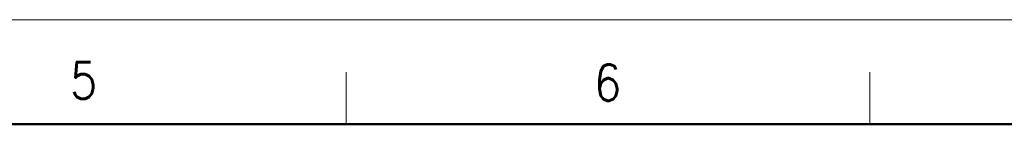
# Model space of a CAD drawing. Header units: millimetres. Extents: x 0 to 1071, y 0 to 742.
# Tile 132 of 133: x 572 to 807, y 718 to 742. Entities that reach past the tile are written whole.
import ezdxf

# ---------------------------------------------------------------- set-up
doc = ezdxf.new("R2010")
doc.units = ezdxf.units.MM
doc.header["$LTSCALE"] = 0.454724
doc.layers.add('NoLayerName_001', color=7, linetype='Continuous')
doc.styles.get("Standard").update_dxf_attribs({"font": 'txt', "bigfont": 'extfont2'})

msp = doc.modelspace()

# ---------------------------------------------------------------- linework, layer by layer
at = {"layer": 'NoLayerName_001', "color": 7, "linetype": 'Continuous', "lineweight": 13}
msp.add_line((0, 742.5), (1050, 742.5), dxfattribs=at)
at = {"layer": 'NoLayerName_001', "color": 2, "linetype": 'Continuous', "lineweight": 13}
for p, q in [((650, 717.5), (650, 730)), ((775, 730), (775, 717.5))]:
    msp.add_line(p, q, dxfattribs=at)
at = {"layer": 'NoLayerName_001', "color": 7, "linetype": 'Continuous', "lineweight": 50}
msp.add_line((62.5, 717.5), (1025, 717.5), dxfattribs=at)

# ---------------------------------------------------------------- texts
at = {"layer": 'NoLayerName_001', "color": 2, "lineweight": 13, "char_height": 8.75, "attachment_point": 7}
for s, insert in [('\\A1;\\W0.8600;5', (584.140175, 723.62684)), ('\\A1;\\W0.8600;6', (709.203315, 723.07834))]:
    msp.add_mtext(s, dxfattribs=dict(at, insert=insert))

doc.saveas('drawing.dxf')
